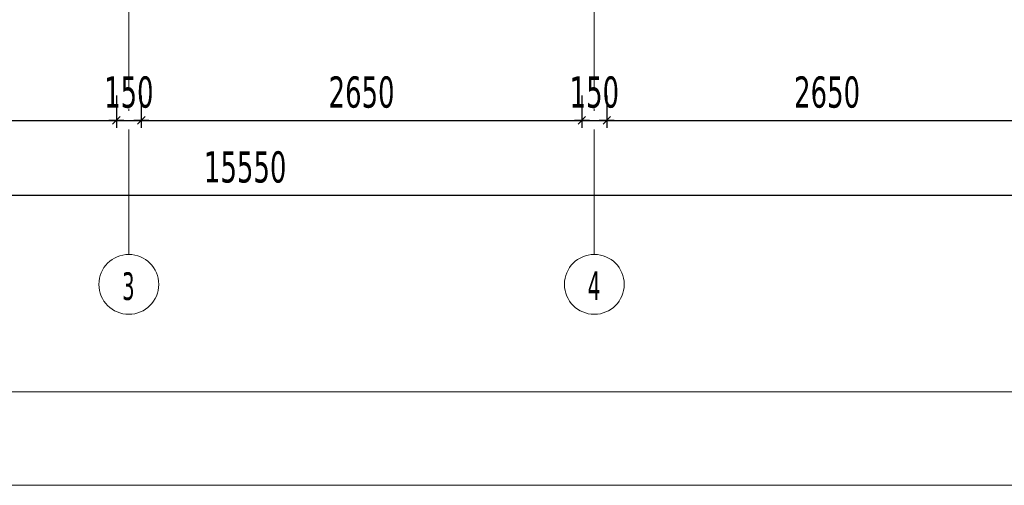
# Model space of a CAD drawing. Header units: millimetres. Extents: x 0 to 1517, y -116 to 725.
# Tile 6 of 256: x 472 to 551, y -116 to -78. Entities that reach past the tile are written whole.
import ezdxf

# ---------------------------------------------------------------- set-up
doc = ezdxf.new("R2010")
doc.units = ezdxf.units.MM
doc.linetypes.add('CADWORK_5', pattern=[13.2, 10, -1.5, 0.2, -1.5])
doc.layers.add('Ech.1_1', color=7, linetype='Continuous')
doc.layers.add('Ech.1_75', color=7, linetype='Continuous')
doc.styles.add('tahoma-', font='txt', dxfattribs={"height": 1})
doc.styles.add('tahoma-z-r', font='txt', dxfattribs={"width": 0.704918})
doc.dimstyles.new('ISO-25', dxfattribs={"dimtxt": 2.5, "dimasz": 2.5, "dimexe": 1.25, "dimexo": 0.625, "dimtad": 1, "dimtxsty": 'Standard', "dimcen": 2.5, "dimadec": 0, "dimazin": 0, "dimtfac": 1, "dimtmove": 0, "dimatfit": 3, "dimfxl": 1, "dimarcsym": 0})

# ---------------------------------------------------------------- blocks, each defined once
blk = doc.blocks.new('cw-dimension-symbol2')
at = {"color": 0, "linetype": 'Continuous', "lineweight": -2}
for p, q in [((-1, 0), (1, 0)), ((-0.5, -0.5), (0.5, 0.5))]:
    blk.add_line(p, q, dxfattribs=at)
blk = doc.blocks.new('*D177')
at = {"layer": 'Defpoints', "color": 0}
for p in [(434.908, -84.274), (479.575, -84.274), (479.575, -86.274)]:
    blk.add_point(p, dxfattribs=at)
at = {"layer": 'Ech.1_75', "color": 0, "linetype": 'Continuous', "lineweight": -2}
for p, q in [((434.908, -84.274), (434.908, -86.874)), ((479.575, -84.274), (479.575, -86.874)), ((435.508, -86.274), (478.975, -86.274))]:
    blk.add_line(p, q, dxfattribs=at)
at = {"layer": 'Ech.1_75', "color": 0, "lineweight": -2, "xscale": 0.6000000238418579, "yscale": 0.6000000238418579, "zscale": 0.6000000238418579, "rotation": 180}
blk.add_blockref('cw-dimension-symbol2', (434.908, -86.274), dxfattribs=at)
at = {"layer": 'Ech.1_75', "color": 0, "lineweight": -2, "xscale": 0.6000000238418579, "yscale": 0.6000000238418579, "zscale": 0.6000000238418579}
blk.add_blockref('cw-dimension-symbol2', (479.575, -86.274), dxfattribs=at)
at = {"layer": 'Ech.1_75', "color": 7, "linetype": 'Continuous', "lineweight": 5, "insert": (457.241, -84.024), "char_height": 2.5, "attachment_point": 5, "style": 'tahoma-z-r'}
blk.add_mtext('3350', dxfattribs=at)
blk = doc.blocks.new('*D178')
at = {"layer": 'Defpoints', "color": 0}
for p in [(479.575, -84.274), (481.575, -84.274), (481.575, -86.274)]:
    blk.add_point(p, dxfattribs=at)
at = {"layer": 'Ech.1_75', "color": 0, "linetype": 'Continuous', "lineweight": -2}
for p, q in [((479.575, -84.274), (479.575, -86.874)), ((481.575, -84.274), (481.575, -86.874)), ((480.175, -86.274), (480.975, -86.274))]:
    blk.add_line(p, q, dxfattribs=at)
at = {"layer": 'Ech.1_75', "color": 0, "lineweight": -2, "xscale": 0.6000000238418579, "yscale": 0.6000000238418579, "zscale": 0.6000000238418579, "rotation": 180}
blk.add_blockref('cw-dimension-symbol2', (479.575, -86.274), dxfattribs=at)
at = {"layer": 'Ech.1_75', "color": 0, "lineweight": -2, "xscale": 0.6000000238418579, "yscale": 0.6000000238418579, "zscale": 0.6000000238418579}
blk.add_blockref('cw-dimension-symbol2', (481.575, -86.274), dxfattribs=at)
at = {"layer": 'Ech.1_75', "color": 7, "linetype": 'Continuous', "lineweight": 5, "insert": (480.575, -84.024), "char_height": 2.5, "attachment_point": 5, "style": 'tahoma-z-r'}
blk.add_mtext('150', dxfattribs=at)
blk = doc.blocks.new('*D179')
at = {"layer": 'Defpoints', "color": 0}
for p in [(481.575, -84.274), (516.908, -84.274), (516.908, -86.274)]:
    blk.add_point(p, dxfattribs=at)
at = {"layer": 'Ech.1_75', "color": 0, "linetype": 'Continuous', "lineweight": -2}
for p, q in [((481.575, -84.274), (481.575, -86.874)), ((516.908, -84.274), (516.908, -86.874)), ((482.175, -86.274), (516.308, -86.274))]:
    blk.add_line(p, q, dxfattribs=at)
at = {"layer": 'Ech.1_75', "color": 0, "lineweight": -2, "xscale": 0.6000000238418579, "yscale": 0.6000000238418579, "zscale": 0.6000000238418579, "rotation": 180}
blk.add_blockref('cw-dimension-symbol2', (481.575, -86.274), dxfattribs=at)
at = {"layer": 'Ech.1_75', "color": 0, "lineweight": -2, "xscale": 0.6000000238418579, "yscale": 0.6000000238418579, "zscale": 0.6000000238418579}
blk.add_blockref('cw-dimension-symbol2', (516.908, -86.274), dxfattribs=at)
at = {"layer": 'Ech.1_75', "color": 7, "linetype": 'Continuous', "lineweight": 5, "insert": (499.241, -84.024), "char_height": 2.5, "attachment_point": 5, "style": 'tahoma-z-r'}
blk.add_mtext('2650', dxfattribs=at)
blk = doc.blocks.new('*D180')
at = {"layer": 'Defpoints', "color": 0}
for p in [(516.908, -84.274), (518.908, -84.274), (518.908, -86.274)]:
    blk.add_point(p, dxfattribs=at)
at = {"layer": 'Ech.1_75', "color": 0, "linetype": 'Continuous', "lineweight": -2}
for p, q in [((516.908, -84.274), (516.908, -86.874)), ((518.908, -84.274), (518.908, -86.874)), ((517.508, -86.274), (518.308, -86.274))]:
    blk.add_line(p, q, dxfattribs=at)
at = {"layer": 'Ech.1_75', "color": 0, "lineweight": -2, "xscale": 0.6000000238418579, "yscale": 0.6000000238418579, "zscale": 0.6000000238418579, "rotation": 180}
blk.add_blockref('cw-dimension-symbol2', (516.908, -86.274), dxfattribs=at)
at = {"layer": 'Ech.1_75', "color": 0, "lineweight": -2, "xscale": 0.6000000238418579, "yscale": 0.6000000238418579, "zscale": 0.6000000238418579}
blk.add_blockref('cw-dimension-symbol2', (518.908, -86.274), dxfattribs=at)
at = {"layer": 'Ech.1_75', "color": 7, "linetype": 'Continuous', "lineweight": 5, "insert": (517.908, -84.024), "char_height": 2.5, "attachment_point": 5, "style": 'tahoma-z-r'}
blk.add_mtext('150', dxfattribs=at)
blk = doc.blocks.new('*D181')
at = {"layer": 'Defpoints', "color": 0}
for p in [(518.908, -84.274), (554.241, -84.274), (554.241, -86.274)]:
    blk.add_point(p, dxfattribs=at)
at = {"layer": 'Ech.1_75', "color": 0, "linetype": 'Continuous', "lineweight": -2}
for p, q in [((518.908, -84.274), (518.908, -86.874)), ((554.241, -84.274), (554.241, -86.874)), ((519.508, -86.274), (553.641, -86.274))]:
    blk.add_line(p, q, dxfattribs=at)
at = {"layer": 'Ech.1_75', "color": 0, "lineweight": -2, "xscale": 0.6000000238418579, "yscale": 0.6000000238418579, "zscale": 0.6000000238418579, "rotation": 180}
blk.add_blockref('cw-dimension-symbol2', (518.908, -86.274), dxfattribs=at)
at = {"layer": 'Ech.1_75', "color": 0, "lineweight": -2, "xscale": 0.6000000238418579, "yscale": 0.6000000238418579, "zscale": 0.6000000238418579}
blk.add_blockref('cw-dimension-symbol2', (554.241, -86.274), dxfattribs=at)
at = {"layer": 'Ech.1_75', "color": 7, "linetype": 'Continuous', "lineweight": 5, "insert": (536.575, -84.024), "char_height": 2.5, "attachment_point": 5, "style": 'tahoma-z-r'}
blk.add_mtext('2650', dxfattribs=at)
blk = doc.blocks.new('*D185')
at = {"layer": 'Defpoints', "color": 0}
for p in [(386.241, -90.274), (593.575, -90.274), (593.575, -92.274)]:
    blk.add_point(p, dxfattribs=at)
at = {"layer": 'Ech.1_75', "color": 0, "linetype": 'Continuous', "lineweight": -2}
for p, q in [((386.241, -90.274), (386.241, -92.874)), ((593.575, -90.274), (593.575, -92.874)), ((386.841, -92.274), (592.975, -92.274))]:
    blk.add_line(p, q, dxfattribs=at)
at = {"layer": 'Ech.1_75', "color": 0, "lineweight": -2, "xscale": 0.6000000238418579, "yscale": 0.6000000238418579, "zscale": 0.6000000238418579, "rotation": 180}
blk.add_blockref('cw-dimension-symbol2', (386.241, -92.274), dxfattribs=at)
at = {"layer": 'Ech.1_75', "color": 0, "lineweight": -2, "xscale": 0.6000000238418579, "yscale": 0.6000000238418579, "zscale": 0.6000000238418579}
blk.add_blockref('cw-dimension-symbol2', (593.575, -92.274), dxfattribs=at)
at = {"layer": 'Ech.1_75', "color": 7, "linetype": 'Continuous', "lineweight": 5, "insert": (489.908, -90.024), "char_height": 2.5, "attachment_point": 5, "style": 'tahoma-z-r'}
blk.add_mtext('15550', dxfattribs=at)

msp = doc.modelspace()

# ---------------------------------------------------------------- linework, layer by layer
at = {"layer": 'Ech.1_1', "color": 7, "linetype": 'Continuous', "lineweight": 5}
msp.add_lwpolyline([(327.72, -115.512), (1516.72, -115.512), (1516.72, 725.488), (327.72, 725.488), (327.72, -115.512)], close=True, dxfattribs=at)
at = {"layer": 'Ech.1_75', "color": 7, "linetype": 'Continuous', "lineweight": 5}
msp.add_lwpolyline([(334.895, 239.316), (334.895, -108.036), (637.183, -108.036), (637.183, 239.316), (334.895, 239.316)], close=True, dxfattribs=at)

# ---------------------------------------------------------------- dimensions: what is measured, and where the dimension line sits
for base, p1, p2, text, override, picture, middle in [((479.575, -86.274), (434.908, -84.274), (479.575, -84.274), '3350', {"dimtxt": 2.5, "dimasz": 0.6, "dimexe": 0.6, "dimexo": 0, "dimgap": 0, "dimdec": 2, "dimlfac": 1, "dimtxsty": 'tahoma-z-r', "dimblk": 'cw-dimension-symbol2', "dimclrt": 7, "dimtmove": 2}, '*D177', (457.241, -84.024)), ((481.575, -86.274), (479.575, -84.274), (481.575, -84.274), '150', {"dimtxt": 2.5, "dimasz": 0.6, "dimexe": 0.6, "dimexo": 0, "dimgap": 0, "dimdec": 0, "dimlfac": 1, "dimtxsty": 'tahoma-z-r', "dimblk": 'cw-dimension-symbol2', "dimclrt": 7, "dimtmove": 2}, '*D178', (480.575, -84.024)), ((516.908, -86.274), (481.575, -84.274), (516.908, -84.274), '2650', {"dimtxt": 2.5, "dimasz": 0.6, "dimexe": 0.6, "dimexo": 0, "dimgap": 0, "dimdec": 2, "dimlfac": 1, "dimtxsty": 'tahoma-z-r', "dimblk": 'cw-dimension-symbol2', "dimclrt": 7, "dimtmove": 2}, '*D179', (499.241, -84.024)), ((518.908, -86.274), (516.908, -84.274), (518.908, -84.274), '150', {"dimtxt": 2.5, "dimasz": 0.6, "dimexe": 0.6, "dimexo": 0, "dimgap": 0, "dimdec": 0, "dimlfac": 1, "dimtxsty": 'tahoma-z-r', "dimblk": 'cw-dimension-symbol2', "dimclrt": 7, "dimtmove": 2}, '*D180', (517.908, -84.024)), ((554.241, -86.274), (518.908, -84.274), (554.241, -84.274), '2650', {"dimtxt": 2.5, "dimasz": 0.6, "dimexe": 0.6, "dimexo": 0, "dimgap": 0, "dimdec": 2, "dimlfac": 1, "dimtxsty": 'tahoma-z-r', "dimblk": 'cw-dimension-symbol2', "dimclrt": 7, "dimtmove": 2}, '*D181', (536.575, -84.024)), ((593.575, -92.274), (386.241, -90.274), (593.575, -90.274), '15550', {"dimtxt": 2.5, "dimasz": 0.6, "dimexe": 0.6, "dimexo": 0, "dimgap": 0, "dimdec": 2, "dimlfac": 1, "dimtxsty": 'tahoma-z-r', "dimblk": 'cw-dimension-symbol2', "dimclrt": 7, "dimtmove": 2}, '*D185', (489.908, -90.024))]:
    dim = msp.add_linear_dim(base=base, p1=p1, p2=p2, angle=0, text=text, dimstyle='ISO-25', override=override, dxfattribs=at)
    dim.commit()
    dim.dimension.update_dxf_attribs({"geometry": picture, "text_midpoint": middle, "dimtype": 161})

# ---------------------------------------------------------------- next in the draw order: wipeouts: each hides what was drawn before it
at = {"linetype": 'Continuous'}
for points in [[(480.575, -101.812), (480.59, -101.812), (480.605, -101.811), (480.62, -101.811), (480.635, -101.811), (480.65, -101.81), (480.665, -101.81), (480.68, -101.809), (480.695, -101.809), (480.71, -101.808), (480.725, -101.807), (480.74, -101.806), (480.755, -101.805), (480.77, -101.804), (480.786, -101.802), (480.801, -101.801), (480.816, -101.799), (480.831, -101.798), (480.846, -101.796), (480.861, -101.794), (480.875, -101.793), (480.89, -101.791), (480.905, -101.789), (480.92, -101.787), (480.935, -101.784), (480.95, -101.782), (480.965, -101.78), (480.98, -101.777), (480.995, -101.775), (481.01, -101.772), (481.024, -101.769), (481.039, -101.766), (481.054, -101.763), (481.069, -101.76), (481.083, -101.757), (481.098, -101.754), (481.113, -101.75), (481.128, -101.747), (481.142, -101.743), (481.157, -101.74), (481.172, -101.736), (481.186, -101.732), (481.201, -101.728), (481.215, -101.724), (481.23, -101.72), (481.244, -101.716), (481.259, -101.712), (481.273, -101.708), (481.288, -101.703), (481.302, -101.699), (481.316, -101.694), (481.331, -101.689), (481.345, -101.685), (481.359, -101.68), (481.373, -101.675), (481.388, -101.67), (481.402, -101.665), (481.416, -101.659), (481.43, -101.654), (481.444, -101.649), (481.458, -101.643), (481.472, -101.637), (481.486, -101.632), (481.5, -101.626), (481.514, -101.62), (481.528, -101.614), (481.542, -101.608), (481.555, -101.602), (481.569, -101.596), (481.583, -101.59), (481.597, -101.583), (481.61, -101.577), (481.624, -101.57), (481.637, -101.563), (481.651, -101.557), (481.664, -101.55), (481.678, -101.543), (481.691, -101.536), (481.704, -101.529), (481.718, -101.522), (481.731, -101.515), (481.744, -101.507), (481.757, -101.5), (481.77, -101.493), (481.783, -101.485), (481.796, -101.477), (481.809, -101.47), (481.822, -101.462), (481.835, -101.454), (481.848, -101.446), (481.861, -101.438), (481.873, -101.43), (481.886, -101.422), (481.899, -101.413), (481.911, -101.405), (481.924, -101.397), (481.936, -101.388), (481.949, -101.379), (481.961, -101.371), (481.973, -101.362), (481.985, -101.353), (481.998, -101.344), (482.01, -101.335), (482.022, -101.326), (482.034, -101.317), (482.046, -101.308), (482.058, -101.299), (482.069, -101.289), (482.081, -101.28), (482.093, -101.27), (482.104, -101.261), (482.116, -101.251), (482.128, -101.241), (482.139, -101.232), (482.15, -101.222), (482.162, -101.212), (482.173, -101.202), (482.184, -101.192), (482.195, -101.182), (482.207, -101.171), (482.218, -101.161), (482.229, -101.151), (482.239, -101.14), (482.25, -101.13), (482.261, -101.119), (482.272, -101.109), (482.282, -101.098), (482.293, -101.087), (482.303, -101.076), (482.314, -101.065), (482.324, -101.054), (482.334, -101.043), (482.345, -101.032), (482.355, -101.021), (482.365, -101.01), (482.375, -100.999), (482.385, -100.987), (482.395, -100.976), (482.405, -100.964), (482.414, -100.953), (482.424, -100.941), (482.433, -100.93), (482.443, -100.918), (482.452, -100.906), (482.462, -100.894), (482.471, -100.883), (482.48, -100.871), (482.489, -100.859), (482.498, -100.847), (482.507, -100.834), (482.516, -100.822), (482.525, -100.81), (482.534, -100.798), (482.543, -100.785), (482.551, -100.773), (482.56, -100.761), (482.568, -100.748), (482.576, -100.736), (482.585, -100.723), (482.593, -100.71), (482.601, -100.698), (482.609, -100.685), (482.617, -100.672), (482.625, -100.659), (482.633, -100.646), (482.64, -100.633), (482.648, -100.62), (482.656, -100.607), (482.663, -100.594), (482.671, -100.581), (482.678, -100.568), (482.685, -100.555), (482.692, -100.541), (482.699, -100.528), (482.706, -100.515), (482.713, -100.501), (482.72, -100.488), (482.727, -100.474), (482.733, -100.461), (482.74, -100.447), (482.746, -100.433), (482.753, -100.42), (482.759, -100.406), (482.765, -100.392), (482.771, -100.379), (482.777, -100.365), (482.783, -100.351), (482.789, -100.337), (482.795, -100.323), (482.801, -100.309), (482.806, -100.295), (482.812, -100.281), (482.817, -100.267), (482.822, -100.253), (482.828, -100.239), (482.833, -100.225), (482.838, -100.21), (482.843, -100.196), (482.848, -100.182), (482.853, -100.168), (482.857, -100.153), (482.862, -100.139), (482.866, -100.124), (482.871, -100.11), (482.875, -100.096), (482.879, -100.081), (482.884, -100.067), (482.888, -100.052), (482.892, -100.038), (482.895, -100.023), (482.899, -100.008), (482.903, -99.994), (482.907, -99.979), (482.91, -99.964), (482.914, -99.95), (482.917, -99.935), (482.92, -99.92), (482.923, -99.906), (482.926, -99.891), (482.929, -99.876), (482.932, -99.861), (482.935, -99.846), (482.938, -99.832), (482.94, -99.817), (482.943, -99.802), (482.945, -99.787), (482.947, -99.772), (482.95, -99.757), (482.952, -99.742), (482.954, -99.727), (482.956, -99.712), (482.958, -99.697), (482.959, -99.682), (482.961, -99.667), (482.963, -99.652), (482.964, -99.637), (482.965, -99.622), (482.967, -99.607), (482.968, -99.592), (482.969, -99.577), (482.97, -99.562), (482.971, -99.547), (482.972, -99.532), (482.972, -99.517), (482.973, -99.502), (482.973, -99.487), (482.974, -99.472), (482.974, -99.457), (482.974, -99.442), (482.975, -99.427), (482.975, -99.412), (482.975, -99.396), (482.974, -99.381), (482.974, -99.366), (482.974, -99.351), (482.973, -99.336), (482.973, -99.321), (482.972, -99.306), (482.972, -99.291), (482.971, -99.276), (482.97, -99.261), (482.969, -99.246), (482.968, -99.231), (482.967, -99.216), (482.965, -99.201), (482.964, -99.186), (482.963, -99.171), (482.961, -99.156), (482.959, -99.141), (482.958, -99.126), (482.956, -99.111), (482.954, -99.096), (482.952, -99.081), (482.95, -99.066), (482.947, -99.051), (482.945, -99.036), (482.943, -99.021), (482.94, -99.006), (482.938, -98.992), (482.935, -98.977), (482.932, -98.962), (482.929, -98.947), (482.926, -98.932), (482.923, -98.917), (482.92, -98.903), (482.917, -98.888), (482.914, -98.873), (482.91, -98.859), (482.907, -98.844), (482.903, -98.829), (482.899, -98.815), (482.895, -98.8), (482.892, -98.786), (482.888, -98.771), (482.884, -98.756), (482.879, -98.742), (482.875, -98.728), (482.871, -98.713), (482.866, -98.699), (482.862, -98.684), (482.857, -98.67), (482.853, -98.656), (482.848, -98.641), (482.843, -98.627), (482.838, -98.613), (482.833, -98.599), (482.828, -98.584), (482.822, -98.57), (482.817, -98.556), (482.812, -98.542), (482.806, -98.528), (482.801, -98.514), (482.795, -98.5), (482.789, -98.486), (482.783, -98.472), (482.777, -98.458), (482.771, -98.445), (482.765, -98.431), (482.759, -98.417), (482.753, -98.403), (482.746, -98.39), (482.74, -98.376), (482.733, -98.362), (482.727, -98.349), (482.72, -98.335), (482.713, -98.322), (482.706, -98.309), (482.699, -98.295), (482.692, -98.282), (482.685, -98.269), (482.678, -98.255), (482.671, -98.242), (482.663, -98.229), (482.656, -98.216), (482.648, -98.203), (482.64, -98.19), (482.633, -98.177), (482.625, -98.164), (482.617, -98.151), (482.609, -98.138), (482.601, -98.126), (482.593, -98.113), (482.585, -98.1), (482.576, -98.088), (482.568, -98.075), (482.56, -98.063), (482.551, -98.05), (482.543, -98.038), (482.534, -98.025), (482.525, -98.013), (482.516, -98.001), (482.507, -97.989), (482.498, -97.977), (482.489, -97.965), (482.48, -97.953), (482.471, -97.941), (482.462, -97.929), (482.452, -97.917), (482.443, -97.905), (482.433, -97.893), (482.424, -97.882), (482.414, -97.87), (482.405, -97.859), (482.395, -97.847), (482.385, -97.836), (482.375, -97.824), (482.365, -97.813), (482.355, -97.802), (482.345, -97.791), (482.334, -97.78), (482.324, -97.769), (482.314, -97.758), (482.303, -97.747), (482.293, -97.736), (482.282, -97.725), (482.272, -97.715), (482.261, -97.704), (482.25, -97.693), (482.239, -97.683), (482.229, -97.672), (482.218, -97.662), (482.207, -97.652), (482.195, -97.642), (482.184, -97.631), (482.173, -97.621), (482.162, -97.611), (482.15, -97.601), (482.139, -97.591), (482.128, -97.582), (482.116, -97.572), (482.104, -97.562), (482.093, -97.553), (482.081, -97.543), (482.069, -97.534), (482.058, -97.524), (482.046, -97.515), (482.034, -97.506), (482.022, -97.497), (482.01, -97.488), (481.998, -97.479), (481.985, -97.47), (481.973, -97.461), (481.961, -97.452), (481.949, -97.444), (481.936, -97.435), (481.924, -97.427), (481.911, -97.418), (481.899, -97.41), (481.886, -97.401), (481.873, -97.393), (481.861, -97.385), (481.848, -97.377), (481.835, -97.369), (481.822, -97.361), (481.809, -97.353), (481.796, -97.346), (481.783, -97.338), (481.77, -97.331), (481.757, -97.323), (481.744, -97.316), (481.731, -97.308), (481.718, -97.301), (481.704, -97.294), (481.691, -97.287), (481.678, -97.28), (481.664, -97.273), (481.651, -97.266), (481.637, -97.26), (481.624, -97.253), (481.61, -97.246), (481.597, -97.24), (481.583, -97.234), (481.569, -97.227), (481.555, -97.221), (481.542, -97.215), (481.528, -97.209), (481.514, -97.203), (481.5, -97.197), (481.486, -97.191), (481.472, -97.186), (481.458, -97.18), (481.444, -97.175), (481.43, -97.169), (481.416, -97.164), (481.402, -97.159), (481.388, -97.153), (481.373, -97.148), (481.359, -97.143), (481.345, -97.139), (481.331, -97.134), (481.316, -97.129), (481.302, -97.124), (481.288, -97.12), (481.273, -97.115), (481.259, -97.111), (481.244, -97.107), (481.23, -97.103), (481.215, -97.099), (481.201, -97.095), (481.186, -97.091), (481.172, -97.087), (481.157, -97.083), (481.142, -97.08), (481.128, -97.076), (481.113, -97.073), (481.098, -97.069), (481.083, -97.066), (481.069, -97.063), (481.054, -97.06), (481.039, -97.057), (481.024, -97.054), (481.01, -97.051), (480.995, -97.049), (480.98, -97.046), (480.965, -97.044), (480.95, -97.041), (480.935, -97.039), (480.92, -97.037), (480.905, -97.034), (480.89, -97.032), (480.875, -97.03), (480.861, -97.029), (480.846, -97.027), (480.831, -97.025), (480.816, -97.024), (480.801, -97.022), (480.786, -97.021), (480.77, -97.02), (480.755, -97.018), (480.74, -97.017), (480.725, -97.016), (480.71, -97.015), (480.695, -97.015), (480.68, -97.014), (480.665, -97.013), (480.65, -97.013), (480.635, -97.012), (480.62, -97.012), (480.605, -97.012), (480.59, -97.012), (480.575, -97.012), (480.56, -97.012), (480.545, -97.012), (480.529, -97.012), (480.514, -97.012), (480.499, -97.013), (480.484, -97.013), (480.469, -97.014), (480.454, -97.015), (480.439, -97.015), (480.424, -97.016), (480.409, -97.017), (480.394, -97.018), (480.379, -97.02), (480.364, -97.021), (480.349, -97.022), (480.334, -97.024), (480.319, -97.025), (480.304, -97.027), (480.289, -97.029), (480.274, -97.03), (480.259, -97.032), (480.244, -97.034), (480.229, -97.037), (480.214, -97.039), (480.199, -97.041), (480.184, -97.044), (480.169, -97.046), (480.155, -97.049), (480.14, -97.051), (480.125, -97.054), (480.11, -97.057), (480.095, -97.06), (480.081, -97.063), (480.066, -97.066), (480.051, -97.069), (480.036, -97.073), (480.022, -97.076), (480.007, -97.08), (479.992, -97.083), (479.978, -97.087), (479.963, -97.091), (479.949, -97.095), (479.934, -97.099), (479.92, -97.103), (479.905, -97.107), (479.891, -97.111), (479.876, -97.115), (479.862, -97.12), (479.847, -97.124), (479.833, -97.129), (479.819, -97.134), (479.804, -97.139), (479.79, -97.143), (479.776, -97.148), (479.762, -97.153), (479.748, -97.159), (479.733, -97.164), (479.719, -97.169), (479.705, -97.175), (479.691, -97.18), (479.677, -97.186), (479.663, -97.191), (479.649, -97.197), (479.635, -97.203), (479.622, -97.209), (479.608, -97.215), (479.594, -97.221), (479.58, -97.227), (479.566, -97.234), (479.553, -97.24), (479.539, -97.246), (479.526, -97.253), (479.512, -97.26), (479.499, -97.266), (479.485, -97.273), (479.472, -97.28), (479.458, -97.287), (479.445, -97.294), (479.432, -97.301), (479.418, -97.308), (479.405, -97.316), (479.392, -97.323), (479.379, -97.331), (479.366, -97.338), (479.353, -97.346), (479.34, -97.353), (479.327, -97.361), (479.314, -97.369), (479.301, -97.377), (479.289, -97.385), (479.276, -97.393), (479.263, -97.401), (479.251, -97.41), (479.238, -97.418), (479.226, -97.427), (479.213, -97.435), (479.201, -97.444), (479.189, -97.452), (479.176, -97.461), (479.164, -97.47), (479.152, -97.479), (479.14, -97.488), (479.128, -97.497), (479.116, -97.506), (479.104, -97.515), (479.092, -97.524), (479.08, -97.534), (479.068, -97.543), (479.057, -97.553), (479.045, -97.562), (479.033, -97.572), (479.022, -97.582), (479.01, -97.591), (478.999, -97.601), (478.988, -97.611), (478.976, -97.621), (478.965, -97.631), (478.954, -97.642), (478.943, -97.652), (478.932, -97.662), (478.921, -97.672), (478.91, -97.683), (478.899, -97.693), (478.888, -97.704), (478.878, -97.715), (478.867, -97.725), (478.856, -97.736), (478.846, -97.747), (478.836, -97.758), (478.825, -97.769), (478.815, -97.78), (478.805, -97.791), (478.794, -97.802), (478.784, -97.813), (478.774, -97.824), (478.764, -97.836), (478.755, -97.847), (478.745, -97.859), (478.735, -97.87), (478.725, -97.882), (478.716, -97.893), (478.706, -97.905), (478.697, -97.917), (478.688, -97.929), (478.678, -97.941), (478.669, -97.953), (478.66, -97.965), (478.651, -97.977), (478.642, -97.989), (478.633, -98.001), (478.624, -98.013), (478.615, -98.025), (478.607, -98.038), (478.598, -98.05), (478.59, -98.063), (478.581, -98.075), (478.573, -98.088), (478.565, -98.1), (478.556, -98.113), (478.548, -98.126), (478.54, -98.138), (478.532, -98.151), (478.524, -98.164), (478.517, -98.177), (478.509, -98.19), (478.501, -98.203), (478.494, -98.216), (478.486, -98.229), (478.479, -98.242), (478.472, -98.255), (478.464, -98.269), (478.457, -98.282), (478.45, -98.295), (478.443, -98.309), (478.436, -98.322), (478.429, -98.335), (478.423, -98.349), (478.416, -98.362), (478.41, -98.376), (478.403, -98.39), (478.397, -98.403), (478.39, -98.417), (478.384, -98.431), (478.378, -98.445), (478.372, -98.458), (478.366, -98.472), (478.36, -98.486), (478.354, -98.5), (478.349, -98.514), (478.343, -98.528), (478.338, -98.542), (478.332, -98.556), (478.327, -98.57), (478.322, -98.584), (478.317, -98.599), (478.311, -98.613), (478.307, -98.627), (478.302, -98.641), (478.297, -98.656), (478.292, -98.67), (478.288, -98.684), (478.283, -98.699), (478.279, -98.713), (478.274, -98.728), (478.27, -98.742), (478.266, -98.756), (478.262, -98.771), (478.258, -98.786), (478.254, -98.8), (478.25, -98.815), (478.246, -98.829), (478.243, -98.844), (478.239, -98.859), (478.236, -98.873), (478.232, -98.888), (478.229, -98.903), (478.226, -98.917), (478.223, -98.932), (478.22, -98.947), (478.217, -98.962), (478.214, -98.977), (478.212, -98.992), (478.209, -99.006), (478.207, -99.021), (478.204, -99.036), (478.202, -99.051), (478.2, -99.066), (478.198, -99.081), (478.196, -99.096), (478.194, -99.111), (478.192, -99.126), (478.19, -99.141), (478.188, -99.156), (478.187, -99.171), (478.185, -99.186), (478.184, -99.201), (478.183, -99.216), (478.181, -99.231), (478.18, -99.246), (478.179, -99.261), (478.179, -99.276), (478.178, -99.291), (478.177, -99.306), (478.176, -99.321), (478.176, -99.336), (478.175, -99.351), (478.175, -99.366), (478.175, -99.381), (478.175, -99.396), (478.175, -99.412), (478.175, -99.427), (478.175, -99.442), (478.175, -99.457), (478.175, -99.472), (478.176, -99.487), (478.176, -99.502), (478.177, -99.517), (478.178, -99.532), (478.179, -99.547), (478.179, -99.562), (478.18, -99.577), (478.181, -99.592), (478.183, -99.607), (478.184, -99.622), (478.185, -99.637), (478.187, -99.652), (478.188, -99.667), (478.19, -99.682), (478.192, -99.697), (478.194, -99.712), (478.196, -99.727), (478.198, -99.742), (478.2, -99.757), (478.202, -99.772), (478.204, -99.787), (478.207, -99.802), (478.209, -99.817), (478.212, -99.832), (478.214, -99.846), (478.217, -99.861), (478.22, -99.876), (478.223, -99.891), (478.226, -99.906), (478.229, -99.92), (478.232, -99.935), (478.236, -99.95), (478.239, -99.964), (478.243, -99.979), (478.246, -99.994), (478.25, -100.008), (478.254, -100.023), (478.258, -100.038), (478.262, -100.052), (478.266, -100.067), (478.27, -100.081), (478.274, -100.096), (478.279, -100.11), (478.283, -100.124), (478.288, -100.139), (478.292, -100.153), (478.297, -100.168), (478.302, -100.182), (478.307, -100.196), (478.311, -100.21), (478.317, -100.225), (478.322, -100.239), (478.327, -100.253), (478.332, -100.267), (478.338, -100.281), (478.343, -100.295), (478.349, -100.309), (478.354, -100.323), (478.36, -100.337), (478.366, -100.351), (478.372, -100.365), (478.378, -100.379), (478.384, -100.392), (478.39, -100.406), (478.397, -100.42), (478.403, -100.433), (478.41, -100.447), (478.416, -100.461), (478.423, -100.474), (478.429, -100.488), (478.436, -100.501), (478.443, -100.515), (478.45, -100.528), (478.457, -100.541), (478.464, -100.555), (478.472, -100.568), (478.479, -100.581), (478.486, -100.594), (478.494, -100.607), (478.501, -100.62), (478.509, -100.633), (478.517, -100.646), (478.524, -100.659), (478.532, -100.672), (478.54, -100.685), (478.548, -100.698), (478.556, -100.71), (478.565, -100.723), (478.573, -100.736), (478.581, -100.748), (478.59, -100.761), (478.598, -100.773), (478.607, -100.785), (478.615, -100.798), (478.624, -100.81), (478.633, -100.822), (478.642, -100.834), (478.651, -100.847), (478.66, -100.859), (478.669, -100.871), (478.678, -100.883), (478.688, -100.894), (478.697, -100.906), (478.706, -100.918), (478.716, -100.93), (478.725, -100.941), (478.735, -100.953), (478.745, -100.964), (478.755, -100.976), (478.764, -100.987), (478.774, -100.999), (478.784, -101.01), (478.794, -101.021), (478.805, -101.032), (478.815, -101.043), (478.825, -101.054), (478.836, -101.065), (478.846, -101.076), (478.856, -101.087), (478.867, -101.098), (478.878, -101.109), (478.888, -101.119), (478.899, -101.13), (478.91, -101.14), (478.921, -101.151), (478.932, -101.161), (478.943, -101.171), (478.954, -101.182), (478.965, -101.192), (478.976, -101.202), (478.988, -101.212), (478.999, -101.222), (479.01, -101.232), (479.022, -101.241), (479.033, -101.251), (479.045, -101.261), (479.057, -101.27), (479.068, -101.28), (479.08, -101.289), (479.092, -101.299), (479.104, -101.308), (479.116, -101.317), (479.128, -101.326), (479.14, -101.335), (479.152, -101.344), (479.164, -101.353), (479.176, -101.362), (479.189, -101.371), (479.201, -101.379), (479.213, -101.388), (479.226, -101.397), (479.238, -101.405), (479.251, -101.413), (479.263, -101.422), (479.276, -101.43), (479.289, -101.438), (479.301, -101.446), (479.314, -101.454), (479.327, -101.462), (479.34, -101.47), (479.353, -101.477), (479.366, -101.485), (479.379, -101.493), (479.392, -101.5), (479.405, -101.507), (479.418, -101.515), (479.432, -101.522), (479.445, -101.529), (479.458, -101.536), (479.472, -101.543), (479.485, -101.55), (479.499, -101.557), (479.512, -101.563), (479.526, -101.57), (479.539, -101.577), (479.553, -101.583), (479.566, -101.59), (479.58, -101.596), (479.594, -101.602), (479.608, -101.608), (479.622, -101.614), (479.635, -101.62), (479.649, -101.626), (479.663, -101.632), (479.677, -101.637), (479.691, -101.643), (479.705, -101.649), (479.719, -101.654), (479.733, -101.659), (479.748, -101.665), (479.762, -101.67), (479.776, -101.675), (479.79, -101.68), (479.804, -101.685), (479.819, -101.689), (479.833, -101.694), (479.847, -101.699), (479.862, -101.703), (479.876, -101.708), (479.891, -101.712), (479.905, -101.716), (479.92, -101.72), (479.934, -101.724), (479.949, -101.728), (479.963, -101.732), (479.978, -101.736), (479.992, -101.74), (480.007, -101.743), (480.022, -101.747), (480.036, -101.75), (480.051, -101.754), (480.066, -101.757), (480.081, -101.76), (480.095, -101.763), (480.11, -101.766), (480.125, -101.769), (480.14, -101.772), (480.155, -101.775), (480.169, -101.777), (480.184, -101.78), (480.199, -101.782), (480.214, -101.784), (480.229, -101.787), (480.244, -101.789), (480.259, -101.791), (480.274, -101.793), (480.289, -101.794), (480.304, -101.796), (480.319, -101.798), (480.334, -101.799), (480.349, -101.801), (480.364, -101.802), (480.379, -101.804), (480.394, -101.805), (480.409, -101.806), (480.424, -101.807), (480.439, -101.808), (480.454, -101.809), (480.469, -101.809), (480.484, -101.81), (480.499, -101.81), (480.514, -101.811), (480.529, -101.811), (480.545, -101.811), (480.56, -101.812)], [(517.908, -101.812), (517.923, -101.812), (517.938, -101.811), (517.953, -101.811), (517.968, -101.811), (517.983, -101.81), (517.998, -101.81), (518.014, -101.809), (518.029, -101.809), (518.044, -101.808), (518.059, -101.807), (518.074, -101.806), (518.089, -101.805), (518.104, -101.804), (518.119, -101.802), (518.134, -101.801), (518.149, -101.799), (518.164, -101.798), (518.179, -101.796), (518.194, -101.794), (518.209, -101.793), (518.224, -101.791), (518.239, -101.789), (518.254, -101.787), (518.269, -101.784), (518.283, -101.782), (518.298, -101.78), (518.313, -101.777), (518.328, -101.775), (518.343, -101.772), (518.358, -101.769), (518.373, -101.766), (518.387, -101.763), (518.402, -101.76), (518.417, -101.757), (518.432, -101.754), (518.446, -101.75), (518.461, -101.747), (518.476, -101.743), (518.49, -101.74), (518.505, -101.736), (518.519, -101.732), (518.534, -101.728), (518.549, -101.724), (518.563, -101.72), (518.578, -101.716), (518.592, -101.712), (518.606, -101.708), (518.621, -101.703), (518.635, -101.699), (518.65, -101.694), (518.664, -101.689), (518.678, -101.685), (518.693, -101.68), (518.707, -101.675), (518.721, -101.67), (518.735, -101.665), (518.749, -101.659), (518.763, -101.654), (518.777, -101.649), (518.792, -101.643), (518.806, -101.637), (518.819, -101.632), (518.833, -101.626), (518.847, -101.62), (518.861, -101.614), (518.875, -101.608), (518.889, -101.602), (518.903, -101.596), (518.916, -101.59), (518.93, -101.583), (518.944, -101.577), (518.957, -101.57), (518.971, -101.563), (518.984, -101.557), (518.998, -101.55), (519.011, -101.543), (519.024, -101.536), (519.038, -101.529), (519.051, -101.522), (519.064, -101.515), (519.077, -101.507), (519.091, -101.5), (519.104, -101.493), (519.117, -101.485), (519.13, -101.477), (519.143, -101.47), (519.156, -101.462), (519.168, -101.454), (519.181, -101.446), (519.194, -101.438), (519.207, -101.43), (519.219, -101.422), (519.232, -101.413), (519.245, -101.405), (519.257, -101.397), (519.269, -101.388), (519.282, -101.379), (519.294, -101.371), (519.306, -101.362), (519.319, -101.353), (519.331, -101.344), (519.343, -101.335), (519.355, -101.326), (519.367, -101.317), (519.379, -101.308), (519.391, -101.299), (519.403, -101.289), (519.414, -101.28), (519.426, -101.27), (519.438, -101.261), (519.449, -101.251), (519.461, -101.241), (519.472, -101.232), (519.484, -101.222), (519.495, -101.212), (519.506, -101.202), (519.518, -101.192), (519.529, -101.182), (519.54, -101.171), (519.551, -101.161), (519.562, -101.151), (519.573, -101.14), (519.584, -101.13), (519.594, -101.119), (519.605, -101.109), (519.616, -101.098), (519.626, -101.087), (519.637, -101.076), (519.647, -101.065), (519.658, -101.054), (519.668, -101.043), (519.678, -101.032), (519.688, -101.021), (519.698, -101.01), (519.708, -100.999), (519.718, -100.987), (519.728, -100.976), (519.738, -100.964), (519.748, -100.953), (519.757, -100.941), (519.767, -100.93), (519.776, -100.918), (519.786, -100.906), (519.795, -100.894), (519.804, -100.883), (519.814, -100.871), (519.823, -100.859), (519.832, -100.847), (519.841, -100.834), (519.85, -100.822), (519.858, -100.81), (519.867, -100.798), (519.876, -100.785), (519.884, -100.773), (519.893, -100.761), (519.901, -100.748), (519.91, -100.736), (519.918, -100.723), (519.926, -100.71), (519.934, -100.698), (519.942, -100.685), (519.95, -100.672), (519.958, -100.659), (519.966, -100.646), (519.974, -100.633), (519.981, -100.62), (519.989, -100.607), (519.996, -100.594), (520.004, -100.581), (520.011, -100.568), (520.018, -100.555), (520.026, -100.541), (520.033, -100.528), (520.04, -100.515), (520.046, -100.501), (520.053, -100.488), (520.06, -100.474), (520.067, -100.461), (520.073, -100.447), (520.08, -100.433), (520.086, -100.42), (520.092, -100.406), (520.098, -100.392), (520.105, -100.379), (520.111, -100.365), (520.117, -100.351), (520.122, -100.337), (520.128, -100.323), (520.134, -100.309), (520.139, -100.295), (520.145, -100.281), (520.15, -100.267), (520.156, -100.253), (520.161, -100.239), (520.166, -100.225), (520.171, -100.21), (520.176, -100.196), (520.181, -100.182), (520.186, -100.168), (520.191, -100.153), (520.195, -100.139), (520.2, -100.124), (520.204, -100.11), (520.208, -100.096), (520.213, -100.081), (520.217, -100.067), (520.221, -100.052), (520.225, -100.038), (520.229, -100.023), (520.233, -100.008), (520.236, -99.994), (520.24, -99.979), (520.243, -99.964), (520.247, -99.95), (520.25, -99.935), (520.253, -99.92), (520.257, -99.906), (520.26, -99.891), (520.263, -99.876), (520.265, -99.861), (520.268, -99.846), (520.271, -99.832), (520.274, -99.817), (520.276, -99.802), (520.278, -99.787), (520.281, -99.772), (520.283, -99.757), (520.285, -99.742), (520.287, -99.727), (520.289, -99.712), (520.291, -99.697), (520.293, -99.682), (520.294, -99.667), (520.296, -99.652), (520.297, -99.637), (520.299, -99.622), (520.3, -99.607), (520.301, -99.592), (520.302, -99.577), (520.303, -99.562), (520.304, -99.547), (520.305, -99.532), (520.306, -99.517), (520.306, -99.502), (520.307, -99.487), (520.307, -99.472), (520.308, -99.457), (520.308, -99.442), (520.308, -99.427), (520.308, -99.412), (520.308, -99.396), (520.308, -99.381), (520.308, -99.366), (520.307, -99.351), (520.307, -99.336), (520.306, -99.321), (520.306, -99.306), (520.305, -99.291), (520.304, -99.276), (520.303, -99.261), (520.302, -99.246), (520.301, -99.231), (520.3, -99.216), (520.299, -99.201), (520.297, -99.186), (520.296, -99.171), (520.294, -99.156), (520.293, -99.141), (520.291, -99.126), (520.289, -99.111), (520.287, -99.096), (520.285, -99.081), (520.283, -99.066), (520.281, -99.051), (520.278, -99.036), (520.276, -99.021), (520.274, -99.006), (520.271, -98.992), (520.268, -98.977), (520.265, -98.962), (520.263, -98.947), (520.26, -98.932), (520.257, -98.917), (520.253, -98.903), (520.25, -98.888), (520.247, -98.873), (520.243, -98.859), (520.24, -98.844), (520.236, -98.829), (520.233, -98.815), (520.229, -98.8), (520.225, -98.786), (520.221, -98.771), (520.217, -98.756), (520.213, -98.742), (520.208, -98.728), (520.204, -98.713), (520.2, -98.699), (520.195, -98.684), (520.191, -98.67), (520.186, -98.656), (520.181, -98.641), (520.176, -98.627), (520.171, -98.613), (520.166, -98.599), (520.161, -98.584), (520.156, -98.57), (520.15, -98.556), (520.145, -98.542), (520.139, -98.528), (520.134, -98.514), (520.128, -98.5), (520.122, -98.486), (520.117, -98.472), (520.111, -98.458), (520.105, -98.445), (520.098, -98.431), (520.092, -98.417), (520.086, -98.403), (520.08, -98.39), (520.073, -98.376), (520.067, -98.362), (520.06, -98.349), (520.053, -98.335), (520.046, -98.322), (520.04, -98.309), (520.033, -98.295), (520.026, -98.282), (520.018, -98.269), (520.011, -98.255), (520.004, -98.242), (519.996, -98.229), (519.989, -98.216), (519.981, -98.203), (519.974, -98.19), (519.966, -98.177), (519.958, -98.164), (519.95, -98.151), (519.942, -98.138), (519.934, -98.126), (519.926, -98.113), (519.918, -98.1), (519.91, -98.088), (519.901, -98.075), (519.893, -98.063), (519.884, -98.05), (519.876, -98.038), (519.867, -98.025), (519.858, -98.013), (519.85, -98.001), (519.841, -97.989), (519.832, -97.977), (519.823, -97.965), (519.814, -97.953), (519.804, -97.941), (519.795, -97.929), (519.786, -97.917), (519.776, -97.905), (519.767, -97.893), (519.757, -97.882), (519.748, -97.87), (519.738, -97.859), (519.728, -97.847), (519.718, -97.836), (519.708, -97.824), (519.698, -97.813), (519.688, -97.802), (519.678, -97.791), (519.668, -97.78), (519.658, -97.769), (519.647, -97.758), (519.637, -97.747), (519.626, -97.736), (519.616, -97.725), (519.605, -97.715), (519.594, -97.704), (519.584, -97.693), (519.573, -97.683), (519.562, -97.672), (519.551, -97.662), (519.54, -97.652), (519.529, -97.642), (519.518, -97.631), (519.506, -97.621), (519.495, -97.611), (519.484, -97.601), (519.472, -97.591), (519.461, -97.582), (519.449, -97.572), (519.438, -97.562), (519.426, -97.553), (519.414, -97.543), (519.403, -97.534), (519.391, -97.524), (519.379, -97.515), (519.367, -97.506), (519.355, -97.497), (519.343, -97.488), (519.331, -97.479), (519.319, -97.47), (519.306, -97.461), (519.294, -97.452), (519.282, -97.444), (519.269, -97.435), (519.257, -97.427), (519.245, -97.418), (519.232, -97.41), (519.219, -97.401), (519.207, -97.393), (519.194, -97.385), (519.181, -97.377), (519.168, -97.369), (519.156, -97.361), (519.143, -97.353), (519.13, -97.346), (519.117, -97.338), (519.104, -97.331), (519.091, -97.323), (519.077, -97.316), (519.064, -97.308), (519.051, -97.301), (519.038, -97.294), (519.024, -97.287), (519.011, -97.28), (518.998, -97.273), (518.984, -97.266), (518.971, -97.26), (518.957, -97.253), (518.944, -97.246), (518.93, -97.24), (518.916, -97.234), (518.903, -97.227), (518.889, -97.221), (518.875, -97.215), (518.861, -97.209), (518.847, -97.203), (518.833, -97.197), (518.819, -97.191), (518.806, -97.186), (518.792, -97.18), (518.777, -97.175), (518.763, -97.169), (518.749, -97.164), (518.735, -97.159), (518.721, -97.153), (518.707, -97.148), (518.693, -97.143), (518.678, -97.139), (518.664, -97.134), (518.65, -97.129), (518.635, -97.124), (518.621, -97.12), (518.606, -97.115), (518.592, -97.111), (518.578, -97.107), (518.563, -97.103), (518.549, -97.099), (518.534, -97.095), (518.519, -97.091), (518.505, -97.087), (518.49, -97.083), (518.476, -97.08), (518.461, -97.076), (518.446, -97.073), (518.432, -97.069), (518.417, -97.066), (518.402, -97.063), (518.387, -97.06), (518.373, -97.057), (518.358, -97.054), (518.343, -97.051), (518.328, -97.049), (518.313, -97.046), (518.298, -97.044), (518.283, -97.041), (518.269, -97.039), (518.254, -97.037), (518.239, -97.034), (518.224, -97.032), (518.209, -97.03), (518.194, -97.029), (518.179, -97.027), (518.164, -97.025), (518.149, -97.024), (518.134, -97.022), (518.119, -97.021), (518.104, -97.02), (518.089, -97.018), (518.074, -97.017), (518.059, -97.016), (518.044, -97.015), (518.029, -97.015), (518.014, -97.014), (517.998, -97.013), (517.983, -97.013), (517.968, -97.012), (517.953, -97.012), (517.938, -97.012), (517.923, -97.012), (517.908, -97.012), (517.893, -97.012), (517.878, -97.012), (517.863, -97.012), (517.848, -97.012), (517.833, -97.013), (517.818, -97.013), (517.802, -97.014), (517.787, -97.015), (517.772, -97.015), (517.757, -97.016), (517.742, -97.017), (517.727, -97.018), (517.712, -97.02), (517.697, -97.021), (517.682, -97.022), (517.667, -97.024), (517.652, -97.025), (517.637, -97.027), (517.622, -97.029), (517.607, -97.03), (517.592, -97.032), (517.577, -97.034), (517.562, -97.037), (517.547, -97.039), (517.533, -97.041), (517.518, -97.044), (517.503, -97.046), (517.488, -97.049), (517.473, -97.051), (517.458, -97.054), (517.443, -97.057), (517.429, -97.06), (517.414, -97.063), (517.399, -97.066), (517.384, -97.069), (517.37, -97.073), (517.355, -97.076), (517.34, -97.08), (517.326, -97.083), (517.311, -97.087), (517.297, -97.091), (517.282, -97.095), (517.267, -97.099), (517.253, -97.103), (517.238, -97.107), (517.224, -97.111), (517.21, -97.115), (517.195, -97.12), (517.181, -97.124), (517.166, -97.129), (517.152, -97.134), (517.138, -97.139), (517.123, -97.143), (517.109, -97.148), (517.095, -97.153), (517.081, -97.159), (517.067, -97.164), (517.053, -97.169), (517.039, -97.175), (517.025, -97.18), (517.011, -97.186), (516.997, -97.191), (516.983, -97.197), (516.969, -97.203), (516.955, -97.209), (516.941, -97.215), (516.927, -97.221), (516.914, -97.227), (516.9, -97.234), (516.886, -97.24), (516.873, -97.246), (516.859, -97.253), (516.845, -97.26), (516.832, -97.266), (516.818, -97.273), (516.805, -97.28), (516.792, -97.287), (516.778, -97.294), (516.765, -97.301), (516.752, -97.308), (516.739, -97.316), (516.725, -97.323), (516.712, -97.331), (516.699, -97.338), (516.686, -97.346), (516.673, -97.353), (516.66, -97.361), (516.648, -97.369), (516.635, -97.377), (516.622, -97.385), (516.609, -97.393), (516.597, -97.401), (516.584, -97.41), (516.572, -97.418), (516.559, -97.427), (516.547, -97.435), (516.534, -97.444), (516.522, -97.452), (516.51, -97.461), (516.497, -97.47), (516.485, -97.479), (516.473, -97.488), (516.461, -97.497), (516.449, -97.506), (516.437, -97.515), (516.425, -97.524), (516.413, -97.534), (516.402, -97.543), (516.39, -97.553), (516.378, -97.562), (516.367, -97.572), (516.355, -97.582), (516.344, -97.591), (516.332, -97.601), (516.321, -97.611), (516.31, -97.621), (516.298, -97.631), (516.287, -97.642), (516.276, -97.652), (516.265, -97.662), (516.254, -97.672), (516.243, -97.683), (516.232, -97.693), (516.222, -97.704), (516.211, -97.715), (516.2, -97.725), (516.19, -97.736), (516.179, -97.747), (516.169, -97.758), (516.158, -97.769), (516.148, -97.78), (516.138, -97.791), (516.128, -97.802), (516.118, -97.813), (516.108, -97.824), (516.098, -97.836), (516.088, -97.847), (516.078, -97.859), (516.068, -97.87), (516.059, -97.882), (516.049, -97.893), (516.04, -97.905), (516.03, -97.917), (516.021, -97.929), (516.012, -97.941), (516.002, -97.953), (515.993, -97.965), (515.984, -97.977), (515.975, -97.989), (515.966, -98.001), (515.958, -98.013), (515.949, -98.025), (515.94, -98.038), (515.932, -98.05), (515.923, -98.063), (515.915, -98.075), (515.906, -98.088), (515.898, -98.1), (515.89, -98.113), (515.882, -98.126), (515.874, -98.138), (515.866, -98.151), (515.858, -98.164), (515.85, -98.177), (515.842, -98.19), (515.835, -98.203), (515.827, -98.216), (515.82, -98.229), (515.812, -98.242), (515.805, -98.255), (515.798, -98.269), (515.791, -98.282), (515.783, -98.295), (515.776, -98.309), (515.77, -98.322), (515.763, -98.335), (515.756, -98.349), (515.749, -98.362), (515.743, -98.376), (515.736, -98.39), (515.73, -98.403), (515.724, -98.417), (515.718, -98.431), (515.711, -98.445), (515.705, -98.458), (515.699, -98.472), (515.694, -98.486), (515.688, -98.5), (515.682, -98.514), (515.677, -98.528), (515.671, -98.542), (515.666, -98.556), (515.66, -98.57), (515.655, -98.584), (515.65, -98.599), (515.645, -98.613), (515.64, -98.627), (515.635, -98.641), (515.63, -98.656), (515.625, -98.67), (515.621, -98.684), (515.616, -98.699), (515.612, -98.713), (515.608, -98.728), (515.603, -98.742), (515.599, -98.756), (515.595, -98.771), (515.591, -98.786), (515.587, -98.8), (515.583, -98.815), (515.58, -98.829), (515.576, -98.844), (515.573, -98.859), (515.569, -98.873), (515.566, -98.888), (515.563, -98.903), (515.559, -98.917), (515.556, -98.932), (515.553, -98.947), (515.551, -98.962), (515.548, -98.977), (515.545, -98.992), (515.542, -99.006), (515.54, -99.021), (515.538, -99.036), (515.535, -99.051), (515.533, -99.066), (515.531, -99.081), (515.529, -99.096), (515.527, -99.111), (515.525, -99.126), (515.523, -99.141), (515.522, -99.156), (515.52, -99.171), (515.519, -99.186), (515.517, -99.201), (515.516, -99.216), (515.515, -99.231), (515.514, -99.246), (515.513, -99.261), (515.512, -99.276), (515.511, -99.291), (515.51, -99.306), (515.51, -99.321), (515.509, -99.336), (515.509, -99.351), (515.508, -99.366), (515.508, -99.381), (515.508, -99.396), (515.508, -99.412), (515.508, -99.427), (515.508, -99.442), (515.508, -99.457), (515.509, -99.472), (515.509, -99.487), (515.51, -99.502), (515.51, -99.517), (515.511, -99.532), (515.512, -99.547), (515.513, -99.562), (515.514, -99.577), (515.515, -99.592), (515.516, -99.607), (515.517, -99.622), (515.519, -99.637), (515.52, -99.652), (515.522, -99.667), (515.523, -99.682), (515.525, -99.697), (515.527, -99.712), (515.529, -99.727), (515.531, -99.742), (515.533, -99.757), (515.535, -99.772), (515.538, -99.787), (515.54, -99.802), (515.542, -99.817), (515.545, -99.832), (515.548, -99.846), (515.551, -99.861), (515.553, -99.876), (515.556, -99.891), (515.559, -99.906), (515.563, -99.92), (515.566, -99.935), (515.569, -99.95), (515.573, -99.964), (515.576, -99.979), (515.58, -99.994), (515.583, -100.008), (515.587, -100.023), (515.591, -100.038), (515.595, -100.052), (515.599, -100.067), (515.603, -100.081), (515.608, -100.096), (515.612, -100.11), (515.616, -100.124), (515.621, -100.139), (515.625, -100.153), (515.63, -100.168), (515.635, -100.182), (515.64, -100.196), (515.645, -100.21), (515.65, -100.225), (515.655, -100.239), (515.66, -100.253), (515.666, -100.267), (515.671, -100.281), (515.677, -100.295), (515.682, -100.309), (515.688, -100.323), (515.694, -100.337), (515.699, -100.351), (515.705, -100.365), (515.711, -100.379), (515.718, -100.392), (515.724, -100.406), (515.73, -100.42), (515.736, -100.433), (515.743, -100.447), (515.749, -100.461), (515.756, -100.474), (515.763, -100.488), (515.77, -100.501), (515.776, -100.515), (515.783, -100.528), (515.791, -100.541), (515.798, -100.555), (515.805, -100.568), (515.812, -100.581), (515.82, -100.594), (515.827, -100.607), (515.835, -100.62), (515.842, -100.633), (515.85, -100.646), (515.858, -100.659), (515.866, -100.672), (515.874, -100.685), (515.882, -100.698), (515.89, -100.71), (515.898, -100.723), (515.906, -100.736), (515.915, -100.748), (515.923, -100.761), (515.932, -100.773), (515.94, -100.785), (515.949, -100.798), (515.958, -100.81), (515.966, -100.822), (515.975, -100.834), (515.984, -100.847), (515.993, -100.859), (516.002, -100.871), (516.012, -100.883), (516.021, -100.894), (516.03, -100.906), (516.04, -100.918), (516.049, -100.93), (516.059, -100.941), (516.068, -100.953), (516.078, -100.964), (516.088, -100.976), (516.098, -100.987), (516.108, -100.999), (516.118, -101.01), (516.128, -101.021), (516.138, -101.032), (516.148, -101.043), (516.158, -101.054), (516.169, -101.065), (516.179, -101.076), (516.19, -101.087), (516.2, -101.098), (516.211, -101.109), (516.222, -101.119), (516.232, -101.13), (516.243, -101.14), (516.254, -101.151), (516.265, -101.161), (516.276, -101.171), (516.287, -101.182), (516.298, -101.192), (516.31, -101.202), (516.321, -101.212), (516.332, -101.222), (516.344, -101.232), (516.355, -101.241), (516.367, -101.251), (516.378, -101.261), (516.39, -101.27), (516.402, -101.28), (516.413, -101.289), (516.425, -101.299), (516.437, -101.308), (516.449, -101.317), (516.461, -101.326), (516.473, -101.335), (516.485, -101.344), (516.497, -101.353), (516.51, -101.362), (516.522, -101.371), (516.534, -101.379), (516.547, -101.388), (516.559, -101.397), (516.572, -101.405), (516.584, -101.413), (516.597, -101.422), (516.609, -101.43), (516.622, -101.438), (516.635, -101.446), (516.648, -101.454), (516.66, -101.462), (516.673, -101.47), (516.686, -101.477), (516.699, -101.485), (516.712, -101.493), (516.725, -101.5), (516.739, -101.507), (516.752, -101.515), (516.765, -101.522), (516.778, -101.529), (516.792, -101.536), (516.805, -101.543), (516.818, -101.55), (516.832, -101.557), (516.845, -101.563), (516.859, -101.57), (516.873, -101.577), (516.886, -101.583), (516.9, -101.59), (516.914, -101.596), (516.927, -101.602), (516.941, -101.608), (516.955, -101.614), (516.969, -101.62), (516.983, -101.626), (516.997, -101.632), (517.011, -101.637), (517.025, -101.643), (517.039, -101.649), (517.053, -101.654), (517.067, -101.659), (517.081, -101.665), (517.095, -101.67), (517.109, -101.675), (517.123, -101.68), (517.138, -101.685), (517.152, -101.689), (517.166, -101.694), (517.181, -101.699), (517.195, -101.703), (517.21, -101.708), (517.224, -101.712), (517.238, -101.716), (517.253, -101.72), (517.267, -101.724), (517.282, -101.728), (517.297, -101.732), (517.311, -101.736), (517.326, -101.74), (517.34, -101.743), (517.355, -101.747), (517.37, -101.75), (517.384, -101.754), (517.399, -101.757), (517.414, -101.76), (517.429, -101.763), (517.443, -101.766), (517.458, -101.769), (517.473, -101.772), (517.488, -101.775), (517.503, -101.777), (517.518, -101.78), (517.533, -101.782), (517.547, -101.784), (517.562, -101.787), (517.577, -101.789), (517.592, -101.791), (517.607, -101.793), (517.622, -101.794), (517.637, -101.796), (517.652, -101.798), (517.667, -101.799), (517.682, -101.801), (517.697, -101.802), (517.712, -101.804), (517.727, -101.805), (517.742, -101.806), (517.757, -101.807), (517.772, -101.808), (517.787, -101.809), (517.802, -101.809), (517.818, -101.81), (517.833, -101.81), (517.848, -101.811), (517.863, -101.811), (517.878, -101.811), (517.893, -101.812)]]:
    msp.add_wipeout(points, dxfattribs=at).dxf.layer = 'Ech.1_75'

# ---------------------------------------------------------------- next in the draw order: linework, layer by layer
at = {"layer": 'Ech.1_75', "color": 7, "linetype": 'CADWORK_5', "lineweight": 5}
for points in [[(480.575, -97.012), (480.575, 215.655)], [(517.908, -97.012), (517.908, 76.664)]]:
    msp.add_lwpolyline(points, dxfattribs=at)
at = {"layer": 'Ech.1_75', "color": 7, "lineweight": 5}
for centre in [(480.575, -99.412), (517.908, -99.412)]:
    msp.add_circle(centre, 2.4, dxfattribs=at)

# ---------------------------------------------------------------- next in the draw order: texts
at = {"layer": 'Ech.1_75', "color": 7, "linetype": 'Continuous', "style": 'tahoma-', "width": 0.6}
for s, height, p in [('3', 2.214, (480.04, -100.662)), ('4', 2.298, (517.374, -100.662))]:
    msp.add_text(s, height=height, dxfattribs=at).set_placement(p)

doc.saveas('drawing.dxf')
